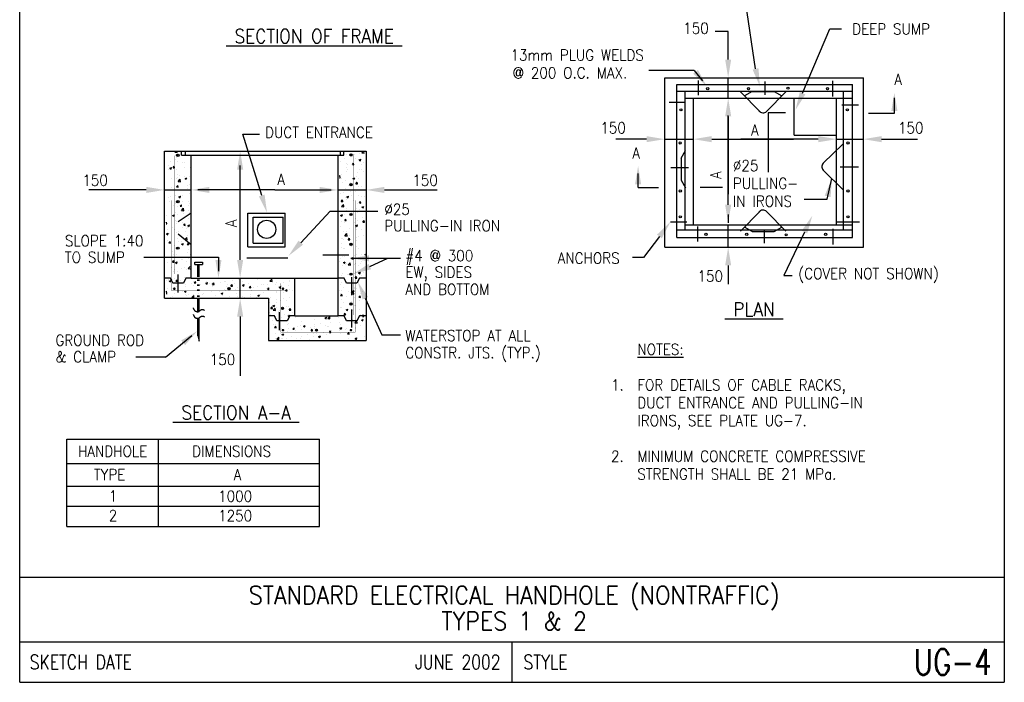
# Model space of a CAD drawing. Extents: x 0 to 7.6, y 0 to 9.85.
# Tile 1 of 2: x 0 to 7.6, y 0 to 5.12. Entities that reach past the tile are written whole.
import ezdxf
from ezdxf.enums import TextEntityAlignment as Align

# ---------------------------------------------------------------- set-up
doc = ezdxf.new("R2010")
doc.units = 0
doc.header["$MEASUREMENT"] = 0
doc.layers.get('0').update_dxf_attribs({"color": 2, "linetype": 'CONTINUOUS'})
doc.layers.add('E-DETL', color=2, linetype='CONTINUOUS')
doc.layers.add('E-DETL-TEXT', color=3, linetype='CONTINUOUS')
doc.styles.add('ROMANS', font='ROMANS.shx', dxfattribs={"width": 0.8})

# ---------------------------------------------------------------- blocks, each defined once
blk = doc.blocks.new('*X0')
at = {"color": 0}
for p, q in [((36.09, 96.12), (36.16, 96.19)), ((36.09, 96.12), (36.54, 96.05)), ((36.15, 94.7), (36.15, 94.7)), ((36.5, 95.15), (36.5, 95.15)), ((36.54, 96.05), (36.52, 96.19)), ((36.63, 96.05), (36.63, 96.05)), ((34.78, 93.55), (34.78, 93.55)), ((34.83, 92.73), (34.83, 92.73)), ((35.12, 93.01), (35.47, 93.14)), ((35.12, 93.01), (35.36, 92.84)), ((35.29, 94.29), (35.29, 94.29)), ((35.36, 92.84), (35.47, 93.14)), ((35.76, 93.08), (36, 93.37)), ((35.76, 93.08), (36.06, 93.05)), ((36.06, 93.05), (36, 93.37)), ((36.51, 92.73), (36.51, 92.73)), ((36.57, 94.39), (36.57, 94.39)), ((37.7, 94.05), (37.7, 94.05)), ((37.96, 94.18), (37.96, 94.18)), ((37.99, 93.15), (37.99, 93.15)), ((39.1, 93.1), (39.1, 93.1)), ((35.37, 91.07), (35.37, 91.07)), ((36.45, 91.06), (36.45, 91.06)), ((36.67, 91.17), (36.67, 91.17)), ((36.69, 91.8), (36.69, 91.8)), ((36.76, 90.42), (37.15, 90.83)), ((36.99, 91.62), (36.99, 91.62)), ((37.2, 90.35), (37.15, 90.83)), ((37.92, 91.34), (37.92, 91.34)), ((38.04, 90.95), (38.04, 90.95)), ((38.1, 90.99), (38.45, 91.13)), ((38.1, 90.99), (38.35, 90.83)), ((38.35, 90.83), (38.45, 91.13)), ((39.04, 91.44), (39.04, 91.44)), ((35.36, 89.2), (35.36, 89.2)), ((35.99, 89.08), (35.99, 89.08)), ((36.38, 89.4), (36.38, 89.4)), ((36.45, 89.32), (36.69, 89.6)), ((36.45, 89.32), (36.75, 89.29)), ((36.61, 89.37), (36.61, 89.37)), ((36.75, 89.29), (36.69, 89.6)), ((36.76, 90.42), (37.2, 90.35)), ((38.5, 89.62), (38.5, 89.62)), ((38.66, 88.97), (38.66, 88.97)), ((38.98, 89.77), (38.98, 89.77)), ((34.77, 87.22), (34.77, 87.22)), ((35.29, 87.4), (35.29, 87.4)), ((36.32, 87.73), (36.32, 87.73)), ((36.48, 88.82), (36.48, 88.82)), ((36.88, 87.37), (37.23, 87.5)), ((36.88, 87.37), (37.13, 87.2)), ((37.13, 87.2), (37.23, 87.5)), ((37.19, 87.64), (37.19, 87.64)), ((37.68, 87.72), (37.68, 87.72)), ((38.92, 88.11), (38.92, 88.11)), ((35.02, 86.53), (35.02, 86.53)), ((35.87, 85.67), (35.87, 85.67)), ((36.07, 85.86), (36.07, 85.86)), ((36.26, 86.07), (36.26, 86.07)), ((36.68, 85.47), (36.68, 85.47)), ((37.14, 85.56), (37.39, 85.84)), ((37.14, 85.56), (37.44, 85.53)), ((37.44, 85.53), (37.39, 85.84)), ((37.42, 84.72), (37.81, 85.13)), ((37.69, 86.42), (37.69, 86.42)), ((37.86, 84.65), (37.81, 85.13)), ((38.74, 85.74), (38.74, 85.74)), ((38.86, 86.44), (38.86, 86.44)), ((39.03, 86.09), (39.03, 86.09)), ((34.56, 83.7), (34.56, 83.7)), ((35.67, 83.74), (36.02, 83.88)), ((35.67, 83.74), (35.92, 83.57)), ((35.92, 83.57), (36.02, 83.88)), ((36.2, 84.4), (36.2, 84.4)), ((36.69, 83.87), (36.69, 83.87)), ((37.42, 84.72), (37.86, 84.65)), ((37.71, 84.12), (37.71, 84.12)), ((38.74, 83.11), (38.74, 83.11)), ((38.8, 84.78), (38.8, 84.78)), ((38.97, 84.28), (38.97, 84.28)), ((34.4, 82.29), (34.49, 82.4)), ((34.4, 82.1), (34.55, 82.08)), ((34.55, 82.08), (34.49, 82.4)), ((35.72, 81.32), (35.72, 81.32)), ((36.14, 82.74), (36.14, 82.74)), ((36.4, 82.14), (36.4, 82.14)), ((36.47, 82.48), (36.47, 82.48)), ((37.65, 82.31), (37.65, 82.31)), ((37.67, 81.39), (37.67, 81.39)), ((37.84, 81.8), (38.08, 82.08)), ((37.84, 81.8), (38.14, 81.77)), ((38.14, 81.77), (38.08, 82.08)), ((38.39, 81.21), (38.39, 81.21)), ((38.65, 81.73), (39, 81.86)), ((38.65, 81.73), (38.9, 81.56)), ((38.68, 81.45), (38.68, 81.45)), ((38.9, 81.56), (39, 81.86)), ((34.45, 80.12), (34.8, 80.25)), ((34.45, 80.12), (34.7, 79.95)), ((34.7, 79.95), (34.8, 80.25)), ((34.75, 80.89), (34.75, 80.89)), ((35.08, 80.17), (35.08, 80.17)), ((36.02, 79.41), (36.02, 79.41)), ((36.08, 81.07), (36.08, 81.07)), ((36.34, 80.34), (36.34, 80.34)), ((36.77, 80.65), (36.77, 80.65)), ((38.08, 79.02), (38.47, 79.43)), ((38.23, 80.59), (38.23, 80.59)), ((38.53, 78.96), (38.47, 79.43)), ((38.62, 79.78), (38.62, 79.78)), ((34.72, 78.78), (34.72, 78.78)), ((34.95, 78.35), (35.19, 78.64)), ((34.95, 78.35), (35.24, 78.32)), ((35.02, 78.36), (35.02, 78.36)), ((35.24, 78.32), (35.19, 78.64)), ((35.96, 77.74), (35.96, 77.74)), ((36.66, 79.14), (36.66, 79.14)), ((36.91, 78.61), (36.91, 78.61)), ((37.39, 78.66), (37.39, 78.66)), ((37.43, 78.1), (37.78, 78.24)), ((37.43, 78.1), (37.68, 77.94)), ((37.68, 77.94), (37.78, 78.24)), ((38.08, 79.02), (38.53, 78.96)), ((38.53, 78.03), (38.77, 78.32)), ((38.53, 78.03), (38.83, 78.01)), ((38.56, 78.12), (38.56, 78.12)), ((38.83, 78.01), (38.77, 78.32)), ((34.8, 75.55), (34.8, 75.55)), ((35.6, 76.64), (35.6, 76.64)), ((35.9, 76.08), (35.9, 76.08)), ((36.42, 76.11), (36.42, 76.11)), ((36.45, 76.15), (36.45, 76.15)), ((37.47, 75.44), (37.47, 75.44)), ((38.5, 76.46), (38.5, 76.46)), ((38.76, 77.06), (38.76, 77.06)), ((39.09, 76), (39.09, 76)), ((34.74, 74.55), (34.74, 74.55)), ((35.42, 73.57), (35.42, 73.57)), ((35.64, 74.59), (35.88, 74.87)), ((35.64, 74.59), (35.94, 74.56)), ((35.84, 74.42), (35.84, 74.42)), ((35.94, 74.56), (35.88, 74.87)), ((36.22, 74.48), (36.57, 74.61)), ((36.22, 74.48), (36.47, 74.31)), ((36.47, 74.31), (36.57, 74.61)), ((37.44, 75.09), (37.44, 75.09)), ((37.65, 75.06), (37.65, 75.06)), ((38.09, 73.46), (38.09, 73.46)), ((38.43, 74.79), (38.43, 74.79)), ((38.69, 75.25), (38.69, 75.25)), ((38.75, 73.33), (39.13, 73.72)), ((35.78, 72.75), (35.78, 72.75)), ((36.13, 73.11), (36.13, 73.11)), ((36.65, 72.8), (36.65, 72.8)), ((37.38, 73.28), (37.38, 73.28)), ((37.96, 71.56), (37.96, 71.56)), ((38.31, 71.46), (38.31, 71.46)), ((38.37, 73.13), (38.37, 73.13)), ((38.75, 73.33), (39.13, 73.27)), ((34.45, 71.01), (34.45, 71.01)), ((34.81, 71.14), (34.81, 71.14)), ((35, 70.85), (35.35, 70.99)), ((35, 70.85), (35.25, 70.68)), ((35.25, 70.68), (35.35, 70.99)), ((35.5, 70.34), (35.5, 70.34)), ((35.72, 71.09), (35.72, 71.09)), ((36.06, 71.31), (36.06, 71.31)), ((36.33, 70.83), (36.57, 71.11)), ((36.33, 70.83), (36.63, 70.8)), ((36.44, 69.82), (36.44, 69.82)), ((36.63, 70.8), (36.57, 71.11)), ((36.64, 69.58), (36.64, 69.58)), ((37.12, 70.9), (37.12, 70.9)), ((38.17, 70.23), (38.17, 70.23)), ((38.25, 69.8), (38.25, 69.8)), ((39.36, 70.32), (39.36, 70.32)), ((39.79, 70.79), (39.79, 70.79)), ((39.8, 70), (39.8, 70)), ((39.92, 70.51), (40.16, 70.8)), ((39.92, 70.51), (40.22, 70.49)), ((40.22, 70.49), (40.16, 70.8)), ((40.82, 70.15), (40.82, 70.15)), ((40.84, 70.12), (40.84, 70.12)), ((41.05, 70.16), (41.05, 70.16)), ((42.19, 70.45), (42.54, 70.59)), ((42.19, 70.45), (42.44, 70.28)), ((42.27, 70.82), (42.27, 70.82)), ((42.44, 70.28), (42.54, 70.59)), ((42.46, 70.67), (42.46, 70.67)), ((42.94, 70.41), (42.94, 70.41)), ((43.34, 70.47), (43.34, 70.47)), ((43.47, 69.72), (43.47, 69.72)), ((43.51, 70.2), (43.75, 70.49)), ((43.51, 70.2), (43.8, 70.17)), ((43.51, 70), (43.51, 70)), ((43.8, 70.17), (43.75, 70.49)), ((45.13, 70.56), (45.13, 70.56)), ((45.94, 70.84), (45.94, 70.84)), ((46.1, 70.83), (46.1, 70.83)), ((46.18, 69.89), (46.18, 69.89)), ((46.39, 70.23), (46.39, 70.23)), ((47.09, 69.89), (47.33, 70.17)), ((47.09, 69.89), (47.39, 69.86)), ((47.39, 69.86), (47.33, 70.17)), ((47.35, 70.99), (47.35, 70.99)), ((47.8, 70.45), (47.8, 70.45)), ((48.45, 69.53), (48.45, 69.53)), ((48.51, 71.2), (48.51, 71.2)), ((48.85, 69.78), (48.85, 69.78)), ((49.3, 70.73), (49.3, 70.73)), ((49.37, 70.05), (49.72, 70.18)), ((49.37, 70.05), (49.62, 69.88)), ((49.62, 69.88), (49.72, 70.18)), ((50.47, 70.34), (50.47, 70.34)), ((50.68, 69.57), (50.92, 69.86)), ((50.68, 69.57), (50.98, 69.55)), ((50.98, 69.55), (50.92, 69.86)), ((50.97, 69.85), (50.97, 69.85)), ((51.09, 69.69), (51.09, 69.69)), ((51.52, 69.66), (51.52, 69.66)), ((52.22, 71.23), (52.22, 71.23)), ((52.34, 69.85), (52.34, 69.85)), ((53.13, 70.22), (53.13, 70.22)), ((53.57, 70.23), (53.57, 70.23)), ((54.19, 69.55), (54.19, 69.55)), ((54.23, 70.1), (54.23, 70.1)), ((54.26, 69.26), (54.51, 69.54)), ((54.56, 69.23), (54.51, 69.54)), ((54.75, 70.84), (55.14, 71.24)), ((54.75, 70.84), (55.2, 70.77)), ((55.2, 70.77), (55.14, 71.24)), ((55.8, 70.11), (55.8, 70.11)), ((56.14, 70.58), (56.14, 70.58)), ((56.56, 69.65), (56.91, 69.78)), ((56.56, 69.65), (56.81, 69.48)), ((56.81, 69.48), (56.91, 69.78)), ((57.04, 69.98), (57.04, 69.98)), ((57.39, 70.52), (57.39, 70.52)), ((58.47, 70), (58.47, 70)), ((58.64, 70.68), (58.64, 70.68)), ((58.66, 70.9), (58.66, 70.9)), ((34.4, 68.8), (34.46, 68.86)), ((34.4, 68.4), (34.52, 68.39)), ((34.52, 68.39), (34.46, 68.86)), ((34.72, 68.22), (34.72, 68.22)), ((34.75, 69.33), (34.75, 69.33)), ((35.32, 67.61), (35.32, 67.61)), ((35.59, 67.76), (35.59, 67.76)), ((35.66, 69.42), (35.66, 69.42)), ((36.12, 68.36), (36.12, 68.36)), ((37.64, 68.72), (37.64, 68.72)), ((37.99, 68.84), (38.34, 68.97)), ((37.99, 68.84), (38.23, 68.67)), ((38.19, 68.13), (38.19, 68.13)), ((38.23, 68.67), (38.34, 68.97)), ((38.48, 68.03), (38.48, 68.03)), ((38.79, 68.25), (38.79, 68.25)), ((39.41, 67.63), (39.8, 68.03)), ((39.41, 67.63), (39.57, 67.6)), ((39.73, 68.19), (39.73, 68.19)), ((39.85, 67.6), (39.8, 68.03)), ((40.55, 69.22), (40.55, 69.22)), ((40.76, 68.48), (40.76, 68.48)), ((41.46, 68.13), (41.46, 68.13)), ((41.63, 68.44), (41.63, 68.44)), ((43.28, 68.81), (43.28, 68.81)), ((44.13, 68.02), (44.13, 68.02)), ((44.79, 68.86), (44.79, 68.86)), ((45.17, 68.44), (45.52, 68.57)), ((45.17, 68.44), (45.42, 68.27)), ((45.38, 67.97), (45.38, 67.97)), ((45.42, 68.27), (45.52, 68.57)), ((45.88, 69.18), (45.88, 69.18)), ((46.04, 69.02), (46.04, 69.02)), ((46.8, 67.91), (46.8, 67.91)), ((47.93, 69.27), (47.93, 69.27)), ((48.29, 68.48), (48.29, 68.48)), ((48.39, 67.87), (48.39, 67.87)), ((49.47, 67.79), (49.47, 67.79)), ((49.77, 67.72), (49.77, 67.72)), ((50.91, 68.19), (50.91, 68.19)), ((51.02, 67.88), (51.02, 67.88)), ((51.21, 68.98), (51.21, 68.98)), ((52.14, 67.68), (52.14, 67.68)), ((52.36, 68.04), (52.71, 68.17)), ((52.36, 68.04), (52.61, 67.87)), ((52.61, 67.87), (52.71, 68.17)), ((52.92, 68.13), (52.92, 68.13)), ((53.51, 68.56), (53.51, 68.56)), ((54.13, 69.48), (54.13, 69.48)), ((54.26, 69.26), (54.56, 69.23)), ((56.08, 68.91), (56.08, 68.91)), ((56.08, 68.54), (56.08, 68.54)), ((56.86, 69.44), (56.86, 69.44)), ((57.33, 68.71), (57.33, 68.71)), ((57.85, 68.94), (58.09, 69.23)), ((57.85, 68.94), (58.15, 68.92)), ((58.15, 68.92), (58.09, 69.23)), ((58.6, 69.23), (58.6, 69.23)), ((59.22, 68.96), (59.22, 68.96))]:
    blk.add_line(p, q, dxfattribs=at)
blk = doc.blocks.new('*X1')
at = {"color": 0}
for p, q in [((68.8, 79.29), (68.8, 79.29)), ((68.96, 79.23), (68.96, 79.23)), ((70.11, 78.97), (70.36, 79.26)), ((70.41, 78.95), (70.36, 79.26)), ((68.72, 78.31), (68.72, 78.31)), ((68.89, 77.43), (68.89, 77.43)), ((69.13, 77.31), (69.13, 77.31)), ((69.19, 78.98), (69.19, 78.98)), ((69.42, 77.31), (69.42, 77.31)), ((70.11, 78.97), (70.41, 78.95)), ((70.38, 78.11), (70.73, 78.25)), ((70.38, 78.11), (70.63, 77.95)), ((70.63, 77.95), (70.73, 78.25)), ((70.79, 77.68), (70.79, 77.68)), ((71.47, 79.18), (71.47, 79.18)), ((71.64, 78.81), (71.64, 78.81)), ((71.7, 77.67), (71.7, 77.67)), ((68.51, 75.33), (68.51, 75.33)), ((69.07, 75.65), (69.07, 75.65)), ((69.47, 75.7), (69.47, 75.7)), ((70.81, 75.21), (71.05, 75.5)), ((71.11, 75.18), (71.05, 75.5)), ((71.43, 75.83), (71.43, 75.83)), ((71.64, 76), (71.64, 76)), ((72.09, 77.2), (72.09, 77.2)), ((72.63, 76.12), (72.63, 76.12)), ((73.36, 76.1), (73.49, 76.15)), ((73.36, 76.1), (73.49, 76.02)), ((68.45, 74.76), (68.45, 74.76)), ((69.01, 73.99), (69.01, 73.99)), ((69.16, 74.49), (69.51, 74.62)), ((69.16, 74.49), (69.41, 74.32)), ((69.41, 74.32), (69.51, 74.62)), ((69.5, 74.08), (69.5, 74.08)), ((69.71, 74.23), (69.71, 74.23)), ((70.1, 74.06), (70.49, 74.46)), ((70.1, 74.06), (70.54, 73.99)), ((70.54, 73.99), (70.49, 74.46)), ((70.81, 75.21), (71.11, 75.18)), ((71.12, 74.64), (71.12, 74.64)), ((71.31, 74.15), (71.31, 74.15)), ((71.58, 74.34), (71.58, 74.34)), ((72.17, 73.97), (72.17, 73.97)), ((72.56, 74.31), (72.56, 74.31)), ((72.63, 74.73), (72.63, 74.73)), ((68.71, 71.98), (68.71, 71.98)), ((68.95, 72.32), (68.95, 72.32)), ((70, 72.18), (70, 72.18)), ((70.12, 72.1), (70.12, 72.1)), ((71.25, 72.34), (71.25, 72.34)), ((71.5, 71.45), (71.74, 71.74)), ((71.52, 72.67), (71.52, 72.67)), ((71.62, 72.48), (71.62, 72.48)), ((71.8, 71.42), (71.74, 71.74)), ((72.15, 72.48), (72.5, 72.61)), ((72.15, 72.48), (72.4, 72.31)), ((72.4, 72.31), (72.5, 72.61)), ((72.79, 71.99), (72.79, 71.99)), ((73.14, 72.59), (73.14, 72.59)), ((68.68, 70.2), (68.68, 70.2)), ((68.89, 70.66), (68.89, 70.66)), ((69.15, 69.55), (69.15, 69.55)), ((69.93, 70.37), (69.93, 70.37)), ((71.46, 71.01), (71.46, 71.01)), ((71.5, 71.45), (71.8, 71.42)), ((71.83, 70.62), (71.83, 70.62)), ((68.5, 69), (68.5, 69)), ((68.61, 68), (68.85, 68.29)), ((68.61, 68), (68.91, 67.98)), ((68.62, 68.4), (68.62, 68.4)), ((68.83, 68.99), (68.83, 68.99)), ((68.91, 67.98), (68.85, 68.29)), ((69.7, 67.9), (69.7, 67.9)), ((70.2, 68.88), (70.2, 68.88)), ((70.51, 68.65), (70.51, 68.65)), ((70.76, 68.36), (71.15, 68.77)), ((70.76, 68.36), (71.21, 68.29)), ((70.93, 68.85), (71.28, 68.98)), ((70.93, 68.85), (71.18, 68.68)), ((71.21, 68.29), (71.15, 68.77)), ((71.18, 68.68), (71.28, 68.98)), ((71.33, 67.68), (71.33, 67.68)), ((71.4, 69.34), (71.4, 69.34)), ((71.42, 69.5), (71.42, 69.5)), ((71.82, 69.43), (71.82, 69.43)), ((72.2, 67.69), (72.44, 67.98)), ((72.2, 67.69), (72.49, 67.66)), ((72.49, 67.66), (72.44, 67.98)), ((72.61, 68.4), (72.61, 68.4)), ((72.87, 68.76), (72.87, 68.76)), ((54.76, 66.57), (54.76, 66.57)), ((54.81, 67.57), (54.81, 67.57)), ((54.96, 65.5), (55.2, 65.78)), ((55.26, 65.47), (55.2, 65.78)), ((55.34, 66.02), (55.69, 66.16)), ((55.34, 66.02), (55.59, 65.86)), ((55.59, 65.86), (55.69, 66.16)), ((56.01, 66.74), (56.01, 66.74)), ((56.02, 67.25), (56.02, 67.25)), ((56.84, 66.99), (56.84, 66.99)), ((57.48, 67.46), (57.48, 67.46)), ((57.91, 66.99), (57.91, 66.99)), ((58.03, 65.9), (58.03, 65.9)), ((58.48, 65.91), (58.48, 65.91)), ((58.54, 67.57), (58.54, 67.57)), ((68.77, 67.33), (68.77, 67.33)), ((69.2, 66.67), (69.2, 66.67)), ((70.82, 66.89), (70.82, 66.89)), ((71.27, 66.02), (71.27, 66.02)), ((71.61, 66.15), (71.61, 66.15)), ((72.35, 67.09), (72.35, 67.09)), ((54.7, 64.77), (54.7, 64.77)), ((54.89, 64.34), (54.89, 64.34)), ((54.96, 65.5), (55.26, 65.47)), ((55.12, 65.4), (55.12, 65.4)), ((55.42, 65.15), (55.81, 65.55)), ((55.42, 65.15), (55.86, 65.08)), ((55.86, 65.08), (55.81, 65.55)), ((55.89, 63.92), (55.89, 63.92)), ((55.96, 65.59), (55.96, 65.59)), ((56.5, 64.9), (56.5, 64.9)), ((56.59, 65.01), (56.59, 65.01)), ((57.56, 64.23), (57.56, 64.23)), ((58.33, 64.01), (58.68, 64.15)), ((58.33, 64.01), (58.58, 63.84)), ((58.42, 64.24), (58.42, 64.24)), ((58.54, 65.18), (58.79, 65.47)), ((58.54, 65.18), (58.84, 65.16)), ((58.58, 63.84), (58.68, 64.15)), ((58.84, 65.16), (58.79, 65.47)), ((59.17, 64.79), (59.17, 64.79)), ((65.51, 63.61), (65.86, 63.75)), ((65.76, 63.44), (65.86, 63.75)), ((66.09, 63.49), (66.45, 63.87)), ((66.53, 63.42), (66.48, 63.87)), ((68.23, 63.78), (68.23, 63.78)), ((68.65, 64), (68.65, 64)), ((68.69, 65.65), (68.69, 65.65)), ((68.71, 65.66), (68.71, 65.66)), ((69.3, 64.24), (69.54, 64.53)), ((69.3, 64.24), (69.6, 64.22)), ((69.6, 64.22), (69.54, 64.53)), ((69.71, 65.22), (70.06, 65.36)), ((69.71, 65.22), (69.96, 65.06)), ((69.85, 64.34), (69.85, 64.34)), ((69.96, 65.06), (70.06, 65.36)), ((71.04, 65.12), (71.04, 65.12)), ((71.21, 64.35), (71.21, 64.35)), ((72.29, 65.28), (72.29, 65.28)), ((72.52, 64.22), (72.52, 64.22)), ((72.89, 63.93), (73.13, 64.22)), ((72.89, 63.93), (73.19, 63.9)), ((73.19, 63.9), (73.13, 64.22)), ((55.28, 63.04), (55.28, 63.04)), ((55.51, 62.36), (55.51, 62.36)), ((55.65, 61.74), (55.89, 62.02)), ((55.83, 62.26), (55.83, 62.26)), ((55.95, 61.71), (55.89, 62.02)), ((57.03, 63.65), (57.03, 63.65)), ((58.18, 62.25), (58.18, 62.25)), ((58.36, 62.58), (58.36, 62.58)), ((58.43, 63.46), (58.43, 63.46)), ((59.69, 63.62), (59.69, 63.62)), ((60.26, 61.9), (60.26, 61.9)), ((60.85, 62.13), (60.85, 62.13)), ((60.96, 62.95), (60.96, 62.95)), ((61.31, 62), (61.66, 62.13)), ((61.31, 62), (61.56, 61.83)), ((61.56, 61.83), (61.66, 62.13)), ((63.42, 62.32), (63.42, 62.32)), ((63.52, 63.3), (63.52, 63.3)), ((63.52, 62.02), (63.52, 62.02)), ((64.67, 62.48), (64.67, 62.48)), ((65.51, 63.61), (65.76, 63.44)), ((65.57, 62.16), (65.57, 62.16)), ((65.99, 61.96), (65.99, 61.96)), ((66.05, 63.62), (66.05, 63.62)), ((66.09, 63.49), (66.53, 63.42)), ((66.19, 61.91), (66.19, 61.91)), ((66.57, 62.73), (66.57, 62.73)), ((68.49, 62.66), (68.49, 62.66)), ((68.59, 62.33), (68.59, 62.33)), ((69.72, 63.15), (69.72, 63.15)), ((70.9, 63.67), (70.9, 63.67)), ((70.98, 63.31), (70.98, 63.31)), ((71.15, 62.69), (71.15, 62.69)), ((71.4, 63.16), (71.4, 63.16)), ((71.43, 62.66), (71.81, 63.07)), ((71.43, 62.66), (71.87, 62.59)), ((71.87, 62.59), (71.81, 63.07)), ((72.6, 62.07), (72.6, 62.07)), ((72.7, 63.21), (73.05, 63.34)), ((72.7, 63.21), (72.95, 63.04)), ((72.87, 63.56), (72.87, 63.56)), ((72.95, 63.04), (73.05, 63.34)), ((55.65, 61.74), (55.95, 61.71)), ((55.77, 60.59), (55.77, 60.59)), ((56.82, 60.66), (56.82, 60.66)), ((57.11, 60.39), (57.46, 60.52)), ((57.11, 60.39), (57.36, 60.22)), ((57.12, 61.49), (57.12, 61.49)), ((57.36, 60.22), (57.46, 60.52)), ((58.3, 60.91), (58.3, 60.91)), ((58.37, 61.65), (58.37, 61.65)), ((58.95, 59.93), (58.95, 59.93)), ((59.24, 61.42), (59.48, 61.71)), ((59.24, 61.42), (59.54, 61.4)), ((59.54, 61.4), (59.48, 61.71)), ((59.74, 61.16), (59.74, 61.16)), ((60.9, 61.29), (60.9, 61.29)), ((60.94, 60.06), (60.94, 60.06)), ((62.11, 60.34), (62.11, 60.34)), ((62.65, 61.66), (62.65, 61.66)), ((62.82, 61.11), (63.07, 61.4)), ((62.82, 61.11), (63.12, 61.08)), ((63.12, 61.08), (63.07, 61.4)), ((63.36, 60.51), (63.36, 60.51)), ((63.4, 59.97), (63.4, 59.97)), ((63.46, 61.64), (63.46, 61.64)), ((63.85, 60.57), (63.85, 60.57)), ((64.3, 59.99), (64.65, 60.12)), ((64.3, 59.99), (64.54, 59.82)), ((64.54, 59.82), (64.65, 60.12)), ((65.25, 60.76), (65.25, 60.76)), ((65.93, 60.29), (65.93, 60.29)), ((66.41, 60.79), (66.65, 61.08)), ((66.41, 60.79), (66.71, 60.77)), ((66.71, 60.77), (66.65, 61.08)), ((66.77, 61.07), (66.77, 61.07)), ((68.41, 61.17), (68.41, 61.17)), ((68.5, 61.6), (68.85, 61.73)), ((68.5, 61.6), (68.75, 61.43)), ((68.52, 60.67), (68.52, 60.67)), ((68.75, 61.43), (68.85, 61.73)), ((68.85, 61.8), (68.85, 61.8)), ((69.66, 61.34), (69.66, 61.34)), ((69.68, 61.57), (69.68, 61.57)), ((70, 60.48), (70.24, 60.77)), ((70, 60.48), (70.3, 60.45)), ((70.3, 60.45), (70.24, 60.77)), ((71.09, 61.02), (71.09, 61.02)), ((71.52, 61.68), (71.52, 61.68)), ((71.55, 61.59), (71.55, 61.59)), ((73.4, 60.03), (73.4, 60.03)), ((55.8, 59.51), (55.8, 59.51)), ((56.08, 59.45), (56.47, 59.85)), ((56.08, 59.45), (56.5, 59.38)), ((56.52, 59.38), (56.47, 59.85)), ((57.05, 59.68), (57.05, 59.68)), ((57.2, 59.69), (57.2, 59.69)), ((58.02, 59.56), (58.02, 59.56)), ((59.87, 59.58), (59.87, 59.58)), ((60.83, 59.62), (60.83, 59.62)), ((62.54, 59.47), (62.54, 59.47)), ((70.24, 59.62), (70.24, 59.62)), ((71.48, 59.58), (71.83, 59.72)), ((71.48, 59.58), (71.73, 59.42)), ((71.59, 59.82), (71.59, 59.82)), ((71.73, 59.42), (71.83, 59.72))]:
    blk.add_line(p, q, dxfattribs=at)
blk = doc.blocks.new('*X2')
at = {"color": 0}
for p, q in [((69.37, 94.81), (69.37, 94.81)), ((69.8, 95.62), (69.8, 95.62)), ((70.98, 95.37), (70.98, 95.37)), ((71.33, 95.74), (71.33, 95.74)), ((71.47, 94.82), (71.47, 94.82)), ((72.04, 94.7), (72.04, 94.7)), ((72.26, 94.63), (72.61, 94.76)), ((72.37, 95.98), (72.37, 95.98)), ((72.51, 94.46), (72.61, 94.76)), ((72.78, 96.02), (72.99, 96.23)), ((72.78, 96.02), (73.23, 95.96)), ((73.23, 95.96), (73.2, 96.23)), ((68.56, 94.32), (68.56, 94.32)), ((69.74, 93.96), (69.74, 93.96)), ((69.76, 93.22), (69.76, 93.22)), ((69.99, 92.83), (69.99, 92.83)), ((70.02, 93.77), (70.02, 93.77)), ((70.93, 93.7), (71.17, 93.99)), ((70.93, 93.7), (71.22, 93.68)), ((71.22, 93.68), (71.17, 93.99)), ((72.26, 94.63), (72.51, 94.46)), ((72.31, 94.31), (72.31, 94.31)), ((72.66, 92.71), (72.66, 92.71)), ((72.67, 93.72), (72.67, 93.72)), ((73.18, 94.18), (73.18, 94.18)), ((68.43, 91.49), (68.5, 91.56)), ((68.43, 91.1), (68.56, 91.08)), ((68.56, 91.08), (68.5, 91.56)), ((68.7, 91.79), (68.7, 91.79)), ((68.75, 90.97), (68.75, 90.97)), ((69.68, 92.29), (69.68, 92.29)), ((71.04, 91), (71.39, 91.14)), ((71.04, 91), (71.29, 90.84)), ((71.29, 90.84), (71.39, 91.14)), ((71.67, 91.47), (71.67, 91.47)), ((71.86, 92.21), (71.86, 92.21)), ((72.19, 90.98), (72.19, 90.98)), ((72.25, 92.65), (72.25, 92.65)), ((73.11, 92.37), (73.11, 92.37)), ((69.02, 90.27), (69.02, 90.27)), ((69.56, 88.97), (69.56, 88.97)), ((69.62, 90.63), (69.62, 90.63)), ((70.07, 89.6), (70.07, 89.6)), ((70.55, 90.24), (70.55, 90.24)), ((71.62, 89.94), (71.86, 90.23)), ((71.62, 89.94), (71.92, 89.91)), ((71.68, 90.16), (71.68, 90.16)), ((71.8, 90.4), (71.8, 90.4)), ((71.92, 89.91), (71.86, 90.23)), ((72.13, 89.32), (72.13, 89.32)), ((72.74, 89.49), (72.74, 89.49)), ((68.54, 87.99), (68.54, 87.99)), ((69.23, 88.27), (69.23, 88.27)), ((69.5, 87.3), (69.5, 87.3)), ((69.83, 87.38), (70.18, 87.51)), ((69.83, 87.38), (70.08, 87.21)), ((70.08, 87.21), (70.18, 87.51)), ((70.48, 88.43), (70.48, 88.43)), ((70.69, 87.62), (70.69, 87.62)), ((71.46, 88.49), (71.46, 88.49)), ((72.06, 87.65), (72.06, 87.65)), ((72.38, 88.68), (72.38, 88.68)), ((72.66, 87.39), (72.66, 87.39)), ((73.36, 87.5), (73.36, 87.5)), ((68.73, 86.49), (68.97, 86.78)), ((68.73, 86.49), (69.03, 86.47)), ((68.77, 85.46), (69.16, 85.86)), ((68.77, 85.46), (69.22, 85.39)), ((69.03, 86.47), (68.97, 86.78)), ((69.22, 85.39), (69.16, 85.86)), ((69.17, 86.46), (69.17, 86.46)), ((69.44, 85.64), (69.44, 85.64)), ((69.72, 85.06), (69.72, 85.06)), ((69.74, 86.89), (69.74, 86.89)), ((71.06, 86.71), (71.06, 86.71)), ((71.65, 85.14), (71.65, 85.14)), ((72, 85.99), (72, 85.99)), ((72.31, 86.18), (72.55, 86.47)), ((72.31, 86.18), (72.61, 86.15)), ((72.61, 86.15), (72.55, 86.47)), ((72.81, 85.37), (73.16, 85.5)), ((72.81, 85.37), (73.06, 85.2)), ((72.9, 85.15), (72.9, 85.15)), ((73.06, 85.2), (73.16, 85.5)), ((68.61, 83.75), (68.96, 83.89)), ((68.61, 83.75), (68.86, 83.58)), ((68.74, 84.64), (68.74, 84.64)), ((68.86, 83.58), (68.96, 83.89)), ((69.38, 83.97), (69.38, 83.97)), ((69.74, 84.74), (69.74, 84.74)), ((70.77, 84.39), (70.77, 84.39)), ((71.59, 83.18), (71.59, 83.18)), ((71.94, 84.32), (71.94, 84.32)), ((72.39, 84.95), (72.39, 84.95)), ((72.84, 83.34), (72.84, 83.34)), ((68.53, 81.66), (68.53, 81.66)), ((68.72, 82.52), (68.72, 82.52)), ((69.31, 82.31), (69.31, 82.31)), ((69.42, 82.73), (69.66, 83.02)), ((69.42, 82.73), (69.72, 82.71)), ((69.72, 82.71), (69.66, 83.02)), ((70.27, 81.21), (70.27, 81.21)), ((71.39, 82.41), (71.39, 82.41)), ((71.45, 82.16), (71.45, 82.16)), ((71.52, 81.37), (71.52, 81.37)), ((71.6, 81.74), (71.95, 81.87)), ((71.6, 81.74), (71.84, 81.57)), ((71.84, 81.57), (71.95, 81.87)), ((71.88, 82.66), (71.88, 82.66)), ((73.01, 82.42), (73.25, 82.71)), ((73.01, 82.42), (73.31, 82.39)), ((73.31, 82.39), (73.25, 82.71)), ((68.8, 79.29), (68.8, 79.29)), ((68.96, 79.23), (68.96, 79.23)), ((69.25, 80.64), (69.25, 80.64)), ((69.44, 79.76), (69.83, 80.16)), ((69.44, 79.76), (69.88, 79.69)), ((69.73, 80.56), (69.73, 80.56)), ((69.88, 79.69), (69.83, 80.16)), ((70.11, 78.97), (70.36, 79.26)), ((70.21, 79.4), (70.21, 79.4)), ((70.41, 78.95), (70.36, 79.26)), ((70.42, 79.85), (70.42, 79.85)), ((71.76, 79.33), (71.76, 79.33)), ((71.82, 81), (71.82, 81)), ((72.1, 79.65), (72.1, 79.65)), ((72.64, 81.06), (72.64, 81.06)), ((73.09, 79.74), (73.09, 79.74)), ((68.72, 78.31), (68.72, 78.31)), ((68.89, 77.43), (68.89, 77.43)), ((69.13, 77.31), (69.13, 77.31)), ((69.19, 78.98), (69.19, 78.98)), ((69.42, 77.31), (69.42, 77.31)), ((70.11, 78.97), (70.41, 78.95)), ((70.38, 78.11), (70.73, 78.25)), ((70.38, 78.11), (70.63, 77.95)), ((70.63, 77.95), (70.73, 78.25)), ((70.79, 77.68), (70.79, 77.68)), ((71.47, 79.18), (71.47, 79.18)), ((71.64, 78.81), (71.64, 78.81)), ((71.7, 77.67), (71.7, 77.67)), ((72.09, 77.2), (72.09, 77.2))]:
    blk.add_line(p, q, dxfattribs=at)

msp = doc.modelspace()

# ---------------------------------------------------------------- linework, layer by layer
at = {"layer": 'E-DETL'}
for p, q in [((0, 0), (0, 9.8484)), ((7.6036, 9.8484), (7.6036, 0)), ((4.9818, 3.3598), (4.9818, 4.6691)), ((4.9818, 4.6691), (6.5158, 4.6691)), ((5.2382, 4.6478), (5.2382, 4.5345)), ((5.7539, 4.6399), (5.7539, 4.5375)), ((6.2781, 4.6453), (6.2781, 4.5256)), ((6.5158, 3.3598), (6.5158, 4.6691)), ((5.0742, 4.6168), (6.4321, 4.6168)), ((5.0752, 3.4356), (5.0752, 4.6168)), ((5.0752, 4.5665), (6.4321, 4.5665)), ((5.1378, 3.4952), (5.1378, 4.5665)), ((5.6575, 4.5624), (5.5962, 4.5297)), ((5.6575, 4.5624), (5.8253, 4.5624)), ((5.8253, 4.5624), (5.8867, 4.5297)), ((6.3606, 3.4952), (6.3606, 4.5665)), ((6.4321, 3.4356), (6.4321, 4.6168)), ((5.1378, 4.5115), (6.4321, 4.5115)), ((5.2033, 3.5335), (5.2033, 4.5115)), ((5.7145, 4.4079), (5.5658, 4.561)), ((5.7683, 4.4079), (5.917, 4.561)), ((5.9806, 4.226), (5.9806, 4.5115)), ((6.3078, 3.5335), (6.3078, 4.5115)), ((5.0148, 4.4809), (5.1395, 4.4809)), ((6.3501, 4.4592), (6.4766, 4.4592)), ((5.9806, 4.226), (6.3078, 4.226)), ((5.1078, 4.0471), (5.1405, 4.1084)), ((6.2041, 4.0085), (6.3573, 4.1572)), ((1.1182, 2.9656), (1.1182, 4.101)), ((1.1182, 4.101), (2.6758, 4.101)), ((1.2504, 4.0717), (1.2504, 4.101)), ((1.2504, 4.0717), (2.5037, 4.0717)), ((1.2812, 4.0729), (1.2812, 4.0969)), ((1.323, 3.1215), (1.323, 4.0717)), ((2.4587, 2.8307), (2.4587, 4.0717)), ((2.4773, 4.0717), (2.4773, 4.101)), ((2.5037, 4.0717), (2.5037, 4.101)), ((2.6758, 4.101), (2.6758, 2.6399)), ((5.1078, 4.0471), (5.1078, 3.8792)), ((5.029, 3.9772), (5.1658, 3.9772)), ((6.2041, 3.9547), (6.3573, 3.806)), ((6.3351, 3.98), (6.4777, 3.98)), ((5.1078, 3.8792), (5.1405, 3.8179)), ((1.323, 3.6223), (1.2239, 3.5568)), ((1.7606, 3.3635), (1.7606, 3.6222)), ((1.7606, 3.6222), (2.0498, 3.6222)), ((1.8018, 3.3928), (1.8018, 3.5916)), ((1.8018, 3.5916), (2.0339, 3.5916)), ((2.0339, 3.3928), (2.0339, 3.5916)), ((2.0498, 3.3635), (2.0498, 3.6222)), ((5.7145, 3.6372), (5.5658, 3.4841)), ((5.7683, 3.6372), (5.917, 3.4841)), ((5.0251, 3.5558), (5.1516, 3.5558)), ((5.1358, 3.5335), (6.4288, 3.5335)), ((5.2334, 3.5202), (5.2334, 3.4036)), ((5.6575, 3.4827), (5.5962, 3.5153)), ((5.8253, 3.4827), (5.8867, 3.5153)), ((6.2789, 3.5029), (6.2789, 3.3816)), ((6.3134, 3.5552), (6.4841, 3.5552)), ((1.323, 3.3786), (1.2239, 3.4603)), ((5.0752, 3.4952), (6.4321, 3.4952)), ((5.0752, 3.4356), (6.4321, 3.4356)), ((5.6575, 3.4827), (5.8253, 3.4827)), ((5.7501, 3.4933), (5.7501, 3.3926)), ((1.7606, 3.3635), (2.0498, 3.3635)), ((1.8018, 3.3928), (2.0339, 3.3928)), ((4.9818, 3.3598), (6.5158, 3.3598)), ((1.7533, 3.2786), (2.0696, 3.2786)), ((2.3401, 3.301), (2.5413, 3.301)), ((1.3518, 3.2444), (1.4113, 3.2444)), ((1.3518, 3.2264), (1.3518, 3.2444)), ((1.3518, 3.2264), (1.4113, 3.2264)), ((1.376, 3.1317), (1.376, 3.2264)), ((1.3864, 3.1318), (1.3864, 3.2264)), ((1.4113, 3.2444), (1.4113, 3.2264)), ((1.1641, 3.1215), (1.1182, 3.1215)), ((1.1838, 3.0821), (1.1641, 3.1215)), ((1.2221, 3.1491), (1.2221, 3.01)), ((1.2836, 3.1215), (1.2639, 3.0821)), ((1.323, 3.1215), (1.2836, 3.1215)), ((1.323, 3.1215), (2.4587, 3.1215)), ((2.1255, 2.8307), (2.1255, 3.1215)), ((2.5046, 3.1215), (2.4587, 3.1215)), ((2.5243, 3.0821), (2.5046, 3.1215)), ((2.5626, 3.129), (2.5626, 2.9899)), ((2.6241, 3.1215), (2.6044, 3.0821)), ((2.6758, 3.1215), (2.6241, 3.1215)), ((1.2639, 3.0821), (1.1838, 3.0821)), ((1.376, 3.1001), (1.376, 3.1104)), ((1.376, 3.0626), (1.376, 3.0727)), ((1.3864, 3.1002), (1.3864, 3.1105)), ((1.3864, 3.0627), (1.3864, 3.0728)), ((2.6044, 3.0821), (2.5243, 3.0821)), ((1.1182, 2.9656), (1.9213, 2.9656)), ((1.376, 3.0238), (1.376, 3.034)), ((1.376, 2.9771), (1.376, 2.9865)), ((1.376, 2.8631), (1.376, 2.9671)), ((1.3864, 3.0238), (1.3864, 3.0341)), ((1.3864, 2.9772), (1.3864, 2.9866)), ((1.9213, 2.9656), (1.9213, 2.6399)), ((1.3864, 2.8635), (1.3864, 2.9638)), ((1.9667, 2.8307), (1.9208, 2.8307)), ((1.9864, 2.7914), (1.9667, 2.8307)), ((2.0043, 2.8583), (2.0043, 2.7193)), ((2.0861, 2.8307), (2.0664, 2.7914)), ((2.1255, 2.8307), (2.0861, 2.8307)), ((2.1255, 2.8307), (2.4587, 2.8307)), ((2.5046, 2.8307), (2.4587, 2.8307)), ((2.5243, 2.7914), (2.5046, 2.8307)), ((2.5626, 2.8787), (2.5626, 2.7396)), ((2.6241, 2.8307), (2.6044, 2.7914)), ((2.6758, 2.8307), (2.6241, 2.8307)), ((1.376, 2.6768), (1.376, 2.8124)), ((1.3864, 2.6819), (1.3864, 2.8125)), ((2.0664, 2.7914), (1.9864, 2.7914)), ((2.6044, 2.7914), (2.5243, 2.7914)), ((1.376, 2.6768), (1.3864, 2.6345)), ((1.3864, 2.6345), (1.3864, 2.6819)), ((1.9213, 2.6399), (2.6758, 2.6399)), ((0.3643, 1.2039), (0.3643, 1.8783)), ((0.3643, 1.8783), (2.3165, 1.8783)), ((1.071, 1.2039), (1.071, 1.8783)), ((2.3165, 1.2039), (2.3165, 1.8783)), ((0.3643, 1.6905), (2.3169, 1.6905)), ((0.365, 1.5149), (2.3165, 1.5149)), ((0.3643, 1.3594), (2.3165, 1.3594)), ((0.3643, 1.2039), (2.3165, 1.2039)), ((0, 0.8125), (7.6036, 0.8125)), ((0, 0.3125), (7.6036, 0.3125)), ((3.8018, 0.3125), (3.8018, 0)), ((0, 0), (7.6036, 0))]:
    msp.add_line(p, q, dxfattribs=at)
at = {"layer": 'E-DETL', "const_width": 0.00246}
for points in [[(1.1962, 4.0682), (1.1962, 3.1525)], [(2.5769, 2.8404), (2.5769, 4.0794)], [(1.1739, 3.7224), (1.1739, 3.0229), (2.054, 3.0229), (2.054, 2.6843)], [(2.0168, 3.0824), (2.0168, 2.7048), (2.5918, 2.7048), (2.5918, 3.7224)]]:
    msp.add_lwpolyline(points, dxfattribs=at)
at = {"layer": 'E-DETL', "const_width": 0.00984}
for points in [[(1.2097, 4.0707, 1), (1.2196, 4.0707, 1)], [(2.5532, 4.0734, 1), (2.563, 4.0734, 1)], [(2.5532, 3.8431, 1), (2.563, 3.8431, 1)], [(1.2097, 3.7117, 1), (1.2196, 3.7117, 1)], [(2.5532, 3.6128, 1), (2.563, 3.6128, 1)], [(1.2097, 3.3527, 1), (1.2196, 3.3527, 1)], [(2.5532, 3.3826, 1), (2.563, 3.3826, 1)], [(2.5532, 3.1523, 1), (2.563, 3.1523, 1)], [(1.1893, 3.0399, 1), (1.1992, 3.0399, 1)], [(1.612, 3.0399, 1), (1.6219, 3.0399, 1)], [(2.0281, 3.0399, 1), (2.0379, 3.0399, 1)], [(2.0281, 2.888, 1), (2.0379, 2.888, 1)], [(2.5532, 2.922, 1), (2.563, 2.922, 1)], [(2.0281, 2.72, 1), (2.0379, 2.72, 1)], [(2.2874, 2.72, 1), (2.2972, 2.72, 1)], [(2.5532, 2.72, 1), (2.563, 2.72, 1)]]:
    msp.add_lwpolyline(points, format="xyb", close=True, dxfattribs=at)
at = {"layer": 'E-DETL'}
for points in [[(1.3395, 2.8914), (1.3395, 2.8913), (1.3402, 2.89), (1.3409, 2.8881), (1.3412, 2.8877), (1.3418, 2.8863), (1.3423, 2.8858), (1.343, 2.8845), (1.3441, 2.8826), (1.3447, 2.8809), (1.3455, 2.8796), (1.3456, 2.8786), (1.3463, 2.8779), (1.3471, 2.8767), (1.348, 2.8758), (1.3486, 2.8745), (1.3495, 2.8731), (1.3498, 2.8721), (1.35, 2.871), (1.3513, 2.8703), (1.352, 2.8697), (1.3528, 2.8689), (1.3546, 2.8676), (1.3559, 2.8668), (1.3576, 2.8663), (1.3605, 2.8652), (1.3623, 2.8642), (1.364, 2.8635), (1.3662, 2.863), (1.37, 2.8621), (1.3733, 2.8621), (1.3761, 2.862), (1.3794, 2.8619), (1.3831, 2.8628), (1.3856, 2.864), (1.3871, 2.8658), (1.3895, 2.868), (1.3913, 2.8699), (1.3934, 2.8719), (1.396, 2.8744), (1.3979, 2.8762), (1.4012, 2.8772), (1.4036, 2.8781), (1.4057, 2.8787), (1.4082, 2.8793), (1.411, 2.8791), (1.4146, 2.8789), (1.4174, 2.8782), (1.4194, 2.8773), (1.4221, 2.8763), (1.4242, 2.875), (1.4255, 2.8735), (1.4265, 2.8718), (1.4272, 2.8712)], [(1.3395, 2.8406), (1.3395, 2.8406), (1.3402, 2.8393), (1.3409, 2.8374), (1.3412, 2.837), (1.3418, 2.8356), (1.3423, 2.8351), (1.343, 2.8337), (1.3441, 2.8318), (1.3447, 2.8301), (1.3455, 2.8289), (1.3456, 2.8278), (1.3463, 2.8271), (1.3471, 2.8259), (1.348, 2.825), (1.3486, 2.8238), (1.3495, 2.8224), (1.3498, 2.8214), (1.35, 2.8203), (1.3513, 2.8196), (1.352, 2.8189), (1.3528, 2.8182), (1.3546, 2.8169), (1.3559, 2.8161), (1.3576, 2.8155), (1.3605, 2.8145), (1.3623, 2.8135), (1.364, 2.8128), (1.3662, 2.8122), (1.37, 2.8114), (1.3733, 2.8113), (1.3761, 2.8113), (1.3794, 2.8112), (1.3831, 2.812), (1.3856, 2.8133), (1.3871, 2.8151), (1.3895, 2.8173), (1.3913, 2.8192), (1.3934, 2.8212), (1.396, 2.8236), (1.3979, 2.8254), (1.4012, 2.8265), (1.4036, 2.8274), (1.4057, 2.828), (1.4082, 2.8286), (1.411, 2.8284), (1.4146, 2.8282), (1.4174, 2.8275), (1.4194, 2.8266), (1.4221, 2.8256), (1.4242, 2.8243), (1.4255, 2.8227), (1.4265, 2.821), (1.4272, 2.8204)]]:
    msp.add_lwpolyline(points, dxfattribs=at)
for centre, radius in [((5.3132, 4.5852), 0.0085), ((5.6284, 4.5854), 0.0085), ((5.9327, 4.5888), 0.0085), ((6.2379, 4.5847), 0.0085), ((5.1061, 4.4213), 0.0085), ((6.3915, 4.4213), 0.0085), ((5.1007, 4.1659), 0.0085), ((6.3969, 4.1659), 0.0085), ((1.2239, 4.0707), 0.0085), ((2.5581, 4.0734), 0.0085), ((2.5581, 3.8431), 0.0085), ((5.1013, 3.7952), 0.0085), ((6.3964, 3.7952), 0.0085), ((1.2239, 3.7117), 0.0085), ((2.5581, 3.6128), 0.0085), ((5.1016, 3.5948), 0.0085), ((6.3961, 3.5948), 0.0085), ((1.9072, 3.4982), 0.0703), ((5.2992, 3.4597), 0.0085), ((5.6144, 3.4595), 0.0085), ((5.9188, 3.456), 0.0085), ((6.224, 3.4602), 0.0085), ((1.2239, 3.3527), 0.0085), ((2.5581, 3.3826), 0.0085), ((2.5581, 3.1523), 0.0085), ((1.617, 3.0399), 0.0085), ((2.0293, 2.888), 0.0085), ((2.5581, 2.922), 0.0085), ((2.2923, 2.72), 0.0085)]:
    msp.add_circle(centre, radius, dxfattribs=at)
for centre, start, end in [((5.7414, 4.4395), 219.19275, 310.3916), ((6.2357, 3.9816), 139.60788, 230.80666), ((5.7414, 3.6056), 49.60809, 140.80695)]:
    msp.add_arc(centre, 0.0415, start, end, dxfattribs=at)
at = {"layer": 'E-DETL-TEXT'}
for p, q in [((5.6824, 4.7381), (5.6073, 5.2433)), ((5.4712, 4.8097), (5.4712, 5.0258)), ((6.0459, 4.55), (6.2556, 5.0461)), ((6.2556, 5.0461), (6.3454, 5.0461)), ((5.2079, 4.7264), (4.8582, 4.7264)), ((5.2079, 4.7264), (5.2723, 4.6451)), ((5.4712, 4.5115), (5.4712, 4.6691)), ((6.7548, 4.3969), (6.7548, 4.5144)), ((5.4712, 3.6885), (5.4712, 4.3784)), ((5.4712, 4.371), (5.4712, 3.771)), ((5.914, 4.3989), (5.7812, 4.3989)), ((5.7812, 4.3989), (5.7812, 3.9397)), ((6.5552, 4.3969), (6.7548, 4.3969)), ((1.7234, 4.2331), (1.8521, 4.2331)), ((1.8689, 3.7596), (1.7234, 4.2331)), ((4.8412, 4.1949), (4.6044, 4.1949)), ((4.9818, 4.1949), (5.2033, 4.1949)), ((5.3438, 4.1949), (5.9766, 4.1949)), ((6.1673, 4.1949), (5.5689, 4.1949)), ((6.3078, 4.1949), (6.5158, 4.1949)), ((6.6564, 4.1949), (6.9339, 4.1949)), ((1.7025, 3.9604), (1.7025, 3.9925)), ((1.7025, 3.262), (1.7025, 3.9899)), ((4.7755, 3.8217), (4.7755, 3.9302)), ((6.2355, 3.7318), (6.2721, 3.8899)), ((0.9777, 3.8028), (0.5337, 3.8028)), ((1.1182, 3.8028), (1.3237, 3.8028)), ((1.9692, 3.8028), (1.3761, 3.8028)), ((1.4643, 3.8028), (1.4245, 3.8028)), ((1.9692, 3.8028), (2.4056, 3.8028)), ((2.3173, 3.8028), (2.3584, 3.8028)), ((2.4579, 3.8028), (2.6758, 3.8028)), ((2.8164, 3.8028), (3.2252, 3.8028)), ((4.7755, 3.8217), (4.9339, 3.8217)), ((5.2554, 3.8235), (5.427, 3.8235)), ((6.0593, 3.7318), (6.2355, 3.7318)), ((2.1706, 3.3954), (2.3966, 3.6395)), ((2.3966, 3.6395), (2.7659, 3.6395)), ((5.4712, 3.6128), (5.4712, 3.548)), ((5.4712, 3.3598), (5.4712, 3.5335)), ((4.9403, 3.4437), (4.818, 3.2818)), ((6.0606, 3.4774), (5.9, 3.1414)), ((0.9596, 3.2833), (1.5352, 3.2833)), ((1.5352, 3.2833), (1.5352, 3.1746)), ((2.5581, 3.2746), (2.94, 3.2746)), ((2.7043, 3.2114), (2.8442, 3.2746)), ((4.818, 3.2818), (4.7336, 3.2818)), ((5.4712, 3.2192), (5.4712, 3.0762)), ((1.7025, 2.9656), (1.7025, 3.1189)), ((5.9, 3.1414), (5.9657, 3.1414)), ((2.6688, 2.9667), (2.7978, 2.6827)), ((1.7025, 2.8251), (1.7025, 2.3665)), ((1.127, 2.5106), (1.3296, 2.6784)), ((2.7978, 2.6827), (2.94, 2.6827)), ((1.127, 2.5106), (0.8962, 2.5106))]:
    msp.add_line(p, q, dxfattribs=at)
msp.add_lwpolyline([(5.4712, 5.0258), (5.3698, 5.0258)], dxfattribs=at)
for points in [[(5.4946, 4.8097), (5.4478, 4.8097), (5.4712, 4.6691)], [(5.2382, 4.7292), (5.201, 4.7007), (5.3052, 4.6035)], [(5.7051, 4.7438), (5.6597, 4.7324), (5.7166, 4.6018)], [(5.4478, 4.371), (5.4946, 4.371), (5.4712, 4.5115)], [(6.0675, 4.5408), (6.0243, 4.5591), (5.9912, 4.4205)], [(6.7314, 4.413), (6.7782, 4.413), (6.7548, 4.5535)], [(4.8412, 4.2183), (4.8412, 4.1714), (4.9818, 4.1949)], [(5.3438, 4.1714), (5.3438, 4.2183), (5.2033, 4.1949)], [(6.1673, 4.2183), (6.1673, 4.1714), (6.3078, 4.1949)], [(6.6564, 4.1714), (6.6564, 4.2183), (6.5158, 4.1949)], [(1.6791, 3.9604), (1.7259, 3.9604), (1.7025, 4.101)], [(4.7521, 3.8472), (4.7989, 3.8472), (4.7755, 3.9877)], [(6.2166, 3.7586), (6.2622, 3.7478), (6.2721, 3.8899)], [(0.9777, 3.8262), (0.9777, 3.7794), (1.1182, 3.8028)], [(1.4643, 3.7794), (1.4643, 3.8262), (1.3237, 3.8028)], [(2.3173, 3.8262), (2.3173, 3.7794), (2.4579, 3.8028)], [(2.8164, 3.7794), (2.8164, 3.8262), (2.6758, 3.8028)], [(1.8913, 3.7665), (1.8465, 3.7527), (1.9102, 3.6252)], [(5.4946, 3.6885), (5.4478, 3.6885), (5.4712, 3.548)], [(6.0395, 3.4875), (6.0817, 3.4673), (6.1212, 3.6042)], [(4.9217, 3.4578), (4.959, 3.4296), (5.0251, 3.5558)], [(2.1878, 3.3795), (2.1534, 3.4113), (2.0752, 3.2923)], [(5.4478, 3.2192), (5.4946, 3.2192), (5.4712, 3.3598)], [(2.6987, 3.2511), (2.6987, 3.298), (2.5581, 3.2746)], [(1.5586, 3.262), (1.5117, 3.262), (1.5352, 3.1215)], [(1.7259, 3.262), (1.6791, 3.262), (1.7025, 3.1215)], [(2.714, 3.19), (2.6947, 3.2327), (2.5762, 3.1536)], [(2.6475, 2.957), (2.6901, 2.9764), (2.6107, 3.0946)], [(1.6791, 2.8251), (1.7259, 2.8251), (1.7025, 2.9656)], [(1.2474, 2.6406), (1.2772, 2.6046), (1.3706, 2.7122)]]:
    msp.add_solid(points, dxfattribs=at)

# ---------------------------------------------------------------- block references
at = {"layer": 'E-DETL', "xscale": 0.03937, "yscale": 0.03937, "zscale": 0.03937}
for name in ['*X0', '*X2', '*X1']:
    msp.add_blockref(name, (-0.2233, 0.3092), dxfattribs=at)

# ---------------------------------------------------------------- texts
at = {"layer": 'E-DETL-TEXT', "style": 'ROMANS', "width": 0.9}
for s, rotation, p in [('150', 0.00001, (5.1244, 5.0094)), ('A', 90.00001, (5.4181, 3.8868)), ('A', 90.00001, (1.6756, 3.5153)), ('150', 0.00001, (5.2343, 3.0947)), ('150', 0.00001, (1.4678, 2.4512))]:
    msp.add_text(s, height=0.085, rotation=rotation, dxfattribs=at).set_placement(p)
for s, height, p in [('%%U SECTION OF FRAME ', 0.10625, (1.594, 4.9376)), ('13mm PLUG WELDS', 0.085, (3.7907, 4.8021)), ('@ 200 O.C. MAX.', 0.085, (3.8065, 4.6644)), ('A', 0.085, (6.7543, 4.6156)), ('DUCT ENTRANCE', 0.085, (1.8951, 4.2051)), ('150', 0.085, (4.4842, 4.2399)), ('A', 0.085, (5.6481, 4.2241)), ('150', 0.085, (6.7829, 4.2399)), ('A', 0.085, (4.7313, 4.0466)), ('%%c25', 0.085, (5.5077, 3.9485)), ('150', 0.085, (0.4838, 3.8347)), ('A', 0.085, (1.9902, 3.843)), ('150', 0.085, (3.0325, 3.8347)), ('PULLING-', 0.085, (5.5077, 3.8109)), ('IN IRONS', 0.085, (5.5077, 3.6732)), ('%%c25 ', 0.085, (2.816, 3.6106)), ('PULLING-IN IRON', 0.085, (2.816, 3.4831)), ('SLOPE 1:40', 0.085, (0.349, 3.3677)), ('TO SUMP', 0.085, (0.349, 3.2402)), ('#4 @ 300', 0.085, (2.9782, 3.2527)), ('ANCHORS', 0.085, (4.1545, 3.2335)), ('EW, SIDES', 0.085, (2.9782, 3.1252)), ('(COVER NOT SHOWN)', 0.085, (6.0125, 3.1144)), ('AND BOTTOM', 0.085, (2.9782, 2.9924)), ('%%u PLAN ', 0.10625, (5.4451, 2.8282)), ('GROUND ROD', 0.085, (0.276, 2.599)), ('WATERSTOP AT ALL', 0.085, (2.9782, 2.6357)), ('CONSTR. JTS. (TYP.)', 0.085, (2.9782, 2.5029)), ('%%UNOTES:', 0.085, (4.7697, 2.5293)), ('& CLAMP', 0.085, (0.276, 2.4715)), ('FOR DETAILS OF CABLE RACKS,', 0.085, (4.7697, 2.254)), ('%%u SECTION A-A ', 0.10625, (1.1831, 2.0301)), ('DUCT ENTRANCE AND PULLING-IN', 0.085, (4.7697, 2.1164)), ('IRONS, SEE PLATE UG-7.', 0.085, (4.7697, 1.9788)), ('MINIMUM CONCRETE COMPRESSIVE', 0.085, (4.7697, 1.7035)), ('STRENGTH SHALL BE 21 MPa.', 0.085, (4.7697, 1.5659))]:
    msp.add_text(s, height=height, dxfattribs=at).set_placement(p)
for s, height, p in [('DEEP SUMP', 0.085, (6.7296, 5.0033)), ('STANDARD ELECTRICAL HANDHOLE (NONTRAFFIC)', 0.14, (3.8188, 0.6031)), ('TYPES 1 & 2', 0.14, (3.8188, 0.4031))]:
    msp.add_text(s, height=height, dxfattribs=at).set_placement(p, align=Align.CENTER)
for s, p in [('1.  ', (4.7697, 2.254)), ('2.  ', (4.7697, 1.7035))]:
    msp.add_text(s, height=0.085, dxfattribs=at).set_placement(p, align=Align.RIGHT)
for s, p in [('HANDHOLE', (0.7177, 1.7844)), ('DIMENSIONS', (1.6367, 1.7844)), ('TYPE ', (0.7208, 1.6042)), ('A', (1.6823, 1.6027)), ('1', (0.7208, 1.4387)), ('1000', (1.6641, 1.4372)), ('2', (0.7208, 1.2883)), ('1250', (1.6641, 1.2867))]:
    msp.add_text(s, height=0.085, dxfattribs=at).set_placement(p, align=Align.MIDDLE)
at = {"layer": 'E-DETL-TEXT', "style": 'ROMANS', "width": 0.8}
for s, height, p in [('UG-4', 0.19685, (7.5055, 0.1563)), ('JUNE 2002', 0.11, (3.713, 0.1563))]:
    msp.add_text(s, height=height, dxfattribs=at).set_placement(p, align=Align.MIDDLE_RIGHT)
for s, p in [('SKETCH DATE', (0.0773, 0.1563)), ('STYLE', (3.8906, 0.1563))]:
    msp.add_text(s, height=0.11, dxfattribs=at).set_placement(p, align=Align.MIDDLE_LEFT)

doc.saveas('drawing.dxf')
